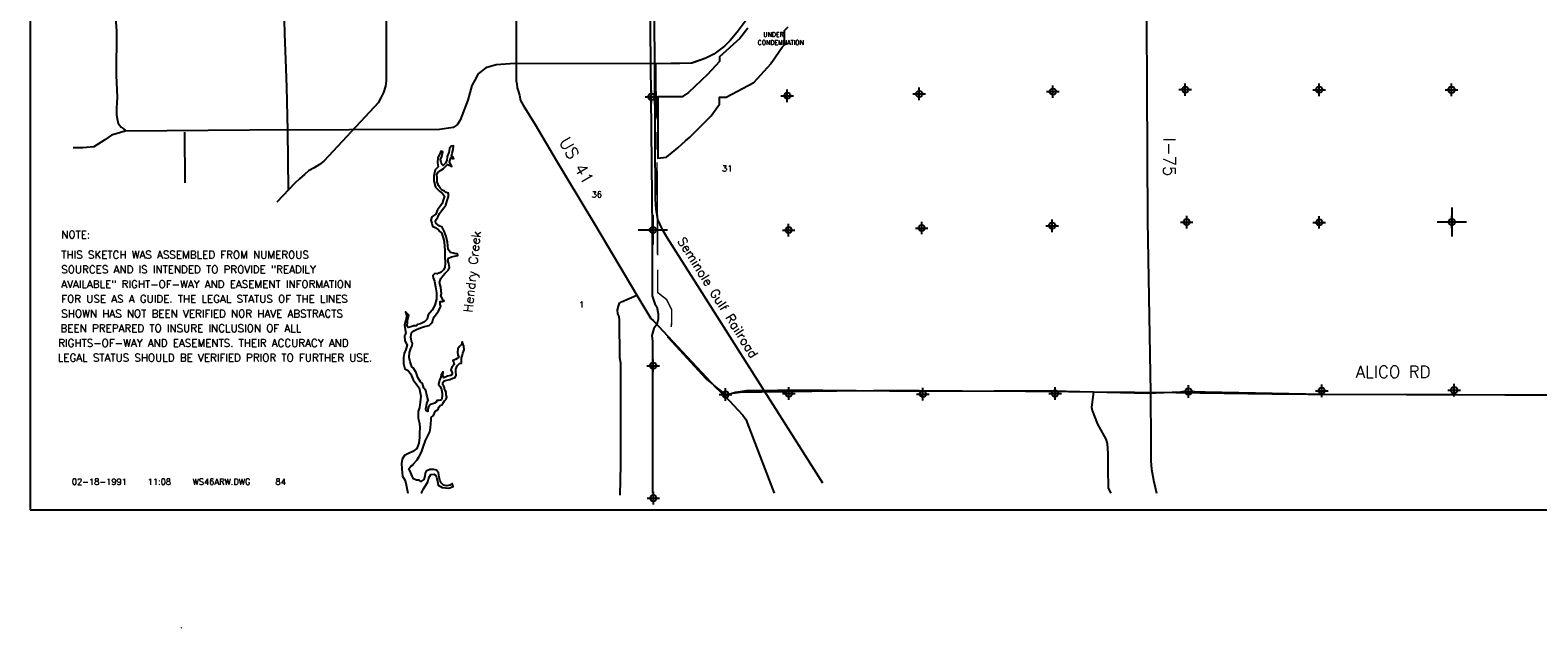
# Model space of a CAD drawing. Extents: x 195802 to 291802, y 776133 to 843814.
# Tile 1 of 4: x 195802 to 255541, y 776133 to 799811. Entities that reach past the tile are written whole.
import ezdxf
from ezdxf.enums import TextEntityAlignment as Align

# ---------------------------------------------------------------- set-up
doc = ezdxf.new("R2010")
doc.units = 0
doc.header["$LTSCALE"] = 800
doc.header["$PDMODE"] = 34
doc.header["$PDSIZE"] = 250
doc.linetypes.add('PHANTOM', pattern=[0])
doc.linetypes.add('STREAM', pattern=[0])
doc.layers.get('0').update_dxf_attribs({"linetype": 'CONTINUOUS'})
for name, color, linetype in [('6MIROW', 6, 'PHANTOM'), ('BORDER', 1, 'CONTINUOUS'), ('MAJROADS', 9, 'CONTINUOUS'), ('RR', 13, 'CONTINUOUS'), ('SEC', 2, 'CONTINUOUS'), ('TEXT', 7, 'CONTINUOUS'), ('TRUNKS', 5, 'STREAM'), ('TSHIPS', 7, 'CONTINUOUS'), ('WATER', 4, 'CONTINUOUS'), ('WSHEDS', 3, 'CONTINUOUS')]:
    doc.layers.add(name, color=color, linetype=linetype)
doc.styles.get("Standard").update_dxf_attribs({"font": 'ROMANT'})

# ---------------------------------------------------------------- blocks, each defined once
blk = doc.blocks.new('TWNSHP')
at = {"layer": 'TSHIPS', "color": 0}
for p, q in [((-580, 0), (580, 0)), ((0, 580), (0, -580))]:
    blk.add_line(p, q, dxfattribs=at)
blk = doc.blocks.new('LOGON')
at = {"color": 0}
blk.add_attdef('DATE', text='', height=1, dxfattribs=at).set_placement((-1.87, 1.76), align=Align.RIGHT)
for tag, p in [('TIME', (1.56, 1.76)), ('DRAWING', (8.97, 1.76)), ('OPERATOR', (22.66, 1.76))]:
    blk.add_attdef(tag, p, '', height=1, dxfattribs=at)
blk = doc.blocks.new('RWNOTE')
at = {"layer": 'TEXT', "color": 0}
for s, p in [('NOTE:', (0, 0)), ('THIS SKETCH WAS ASSEMBLED FROM NUMEROUS', (0, -796)), ('SOURCES AND IS INTENDED TO PROVIDE "READILY', (0, -1379)), ('AVAILABLE" RIGHT-OF-WAY AND EASEMENT INFORMATION ', (0, -1962)), ('FOR USE AS A GUIDE. THE LEGAL STATUS OF THE LINES', (0, -2545)), ('SHOWN HAS NOT BEEN VERIFIED NOR HAVE ABSTRACTS ', (0, -3128)), ('BEEN PREPARED TO INSURE INCLUSION OF ALL', (-33, -3710)), (' RIGHTS-OF-WAY AND EASEMENTS. THEIR ACCURACY AND ', (-328, -4293)), (' LEGAL STATUS SHOULD BE VERIFIED PRIOR TO FURTHER USE.', (-344, -4876))]:
    blk.add_text(s, height=300, dxfattribs=at).set_placement(p)

msp = doc.modelspace()

# ---------------------------------------------------------------- linework, layer by layer
at = {"layer": '6MIROW', "color": 0}
msp.add_lwpolyline([(224239, 799887), (223917, 799484), (223113, 798755), (223112, 798566), (222639, 798051), (221892, 797346), (221635, 797169), (221350, 797168), (220666, 797164), (220670, 795821), (220673, 795148), (220674, 794743), (221022, 794773), (221463, 795155), (221774, 795423), (221927, 795557), (222787, 796417), (223120, 796884), (223120, 797161), (223377, 797161), (224474, 797739), (225157, 798496), (225188, 798545), (225595, 799133), (225685, 799233), (225685, 799798), (225831, 799936)], dxfattribs=at)
at = {"layer": 'BORDER', "color": 0}
msp.add_lwpolyline([(195802, 780814), (291802, 780814), (291802, 843814), (195802, 843814)], close=True, dxfattribs=at)
at = {"layer": 'MAJROADS', "color": 0}
for points in [[(240021, 807737), (240008, 805417), (240073, 792256), (240195, 785452), (240202, 783450), (240208, 783043), (240209, 782743), (240239, 782413), (240311, 781982), (240435, 781474)], [(209907, 802355), (209907, 799718), (209907, 797808), (209883, 797588), (209803, 797346), (209698, 797130), (209588, 796932), (209433, 796760), (207433, 794627), (207265, 794490), (207055, 794357), (206834, 794236), (206668, 794086), (206469, 793924), (206289, 793752), (205574, 792999)], [(199210, 802284), (199185, 801090), (199172, 800453), (199217, 799783), (199212, 798023), (199255, 797143), (199227, 796724), (199217, 796456), (199257, 796238), (199290, 796121), (199348, 796045), (199414, 795969), (199489, 795910), (199597, 795825)], [(215053, 800565), (215064, 798655), (215057, 797784), (215082, 797683), (215097, 797524), (215146, 797372), (215187, 797238), (215236, 797028), (215343, 796835), (215807, 796077), (216643, 794663), (217040, 793998), (218199, 792071), (219837, 789310), (220400, 788385), (220500, 788300), (222969, 785651), (223310, 785338), (224042, 784562), (224175, 784377), (224215, 784251), (225283, 781474)], [(224287, 800359), (223815, 799730), (223538, 799399), (223312, 799170), (222897, 798862), (222576, 798696), (222012, 798498), (220401, 798482), (215005, 798491), (214271, 798441), (213864, 798315), (213560, 798078), (213419, 797830), (213301, 797623), (213139, 797031), (212838, 796243), (212718, 796066), (212569, 795950), (212018, 795873), (208461, 795866), (204509, 795850), (199573, 795812), (199031, 795650), (198766, 795467), (198323, 795190), (197887, 795146), (197500, 795143)], [(206042, 793492), (206010, 795837), (205972, 797555), (205938, 798644), (205896, 799667), (205883, 800220)], [(201912, 795766), (201926, 793758)], [(219175, 781389), (219209, 782587), (219206, 786618), (219166, 786836), (219160, 788319), (219145, 788470), (219087, 788579), (219080, 788730), (219114, 788881), (219157, 788989), (219233, 789048), (219837, 789310)], [(223310, 785338), (223747, 785469), (224200, 785533), (224938, 785536), (225885, 785562), (231172, 785514), (234004, 785518), (236308, 785525), (240094, 785431), (241704, 785493), (247007, 785386), (252211, 785381), (257556, 785366), (262811, 785502), (264412, 785507), (264537, 785472), (264579, 785413), (264584, 785402)], [(237940, 785485), (237854, 784872), (237883, 784744), (238095, 784208), (238357, 783731), (238419, 783603), (238471, 783435), (238500, 783037), (238509, 782426), (238517, 781671), (238625, 781474)]]:
    msp.add_lwpolyline(points, dxfattribs=at)
at = {"layer": 'RR', "color": 0}
msp.add_lwpolyline([(221740, 843398), (219270, 840169), (219012, 839841), (218847, 839486), (218833, 839127), (218884, 838323), (218898, 837032), (219007, 836670), (219188, 836328), (219497, 835987), (219717, 835709), (219990, 835348), (220202, 835142), (220311, 834732), (220362, 832480), (220465, 813086), (220564, 793119), (220592, 792723), (220664, 792315), (220836, 791935), (221047, 791579), (227196, 781881)], dxfattribs=at)
at = {"layer": 'SEC', "color": 0}
for p in [(231030, 797285), (236326, 797374), (241571, 797454), (246875, 797451), (252120, 797447), (220422, 797167), (225801, 797213), (220477, 791896), (225856, 791892), (231127, 791973), (236297, 792062), (241627, 792209), (246880, 792197), (252133, 792211), (220490, 786517), (223358, 785379), (225863, 785416), (231175, 785395), (236412, 785417), (241699, 785497), (246978, 785528), (252223, 785549), (220495, 781272)]:
    msp.add_point(p, dxfattribs=at)
at = {"layer": 'TRUNKS', "color": 0, "linetype": 'STREAM'}
msp.add_lwpolyline([(220099, 832770), (220078, 828898), (220234, 823644), (220219, 813146), (220240, 807792), (220337, 802496), (220392, 797167), (220447, 791896), (220454, 789283), (220557, 788969), (220636, 788850), (220688, 788575), (220688, 788364), (220636, 788154), (220516, 787994), (220436, 787717), (220458, 787495), (220460, 786517), (220465, 781474)], dxfattribs=at)
at = {"layer": 'WATER', "color": 0}
msp.add_lwpolyline([(211298, 781474), (211318, 781502), (211386, 781644), (211479, 781785), (211555, 781911), (211598, 782078), (211682, 782211), (211791, 782219), (211858, 782185), (211908, 782101), (211940, 781933), (211973, 781791), (212131, 781697), (212390, 781662), (212567, 781728), (212517, 781854), (212425, 781788), (212316, 781763), (212174, 781789), (212090, 781882), (212033, 781983), (212008, 782117), (211976, 782276), (211901, 782377), (211792, 782403), (211633, 782404), (211499, 782346), (211448, 782263), (211439, 782137), (211396, 782012), (211287, 781937), (211220, 781980), (211112, 781989), (210986, 782031), (210945, 782141), (210863, 782334), (210805, 782435), (210881, 782535), (210948, 782576), (210990, 782634), (211142, 782792), (211210, 782926), (211303, 783093), (211371, 783285), (211473, 783552), (211635, 783903), (211661, 784053), (211679, 784221), (211688, 784380), (211697, 784472), (211790, 784546), (211849, 784705), (211900, 784738), (211967, 784788), (211993, 784872), (212052, 784947), (212111, 784963), (212153, 785021), (212221, 785130), (212288, 785196), (212314, 785271), (212289, 785364), (212290, 785472), (212248, 785531), (212215, 785573), (212224, 785640), (212199, 785708), (212150, 785766), (212150, 785859), (212201, 785917), (212310, 785950), (212436, 785974), (212553, 786023), (212637, 786056), (212679, 786140), (212664, 786291), (212673, 786383), (212724, 786516), (212808, 786608), (212892, 786624), (212893, 786716), (212893, 786825), (212919, 786900), (212945, 787017), (212996, 787151), (212988, 787293), (212923, 787461), (212897, 787361), (212813, 787278), (212753, 787186), (212736, 787044), (212752, 786943), (212785, 786851), (212717, 786801), (212658, 786768), (212549, 786718), (212591, 786626), (212599, 786567), (212514, 786459), (212472, 786350), (212529, 786241), (212529, 786166), (212453, 786124), (212344, 786100), (212193, 786042), (212160, 786135), (212170, 786277), (212085, 786152), (212068, 786060), (212017, 785943), (211982, 785768), (212049, 785692), (212098, 785574), (212122, 785432), (212130, 785298), (212104, 785172), (212062, 785147), (211995, 785140), (211919, 785140), (211885, 785073), (211827, 785040), (211751, 785007), (211667, 784983), (211583, 784891), (211565, 784799), (211556, 784699), (211498, 784733), (211482, 784825), (211508, 784933), (211525, 785017), (211568, 785151), (211519, 785352), (211478, 785536), (211395, 785629), (211354, 785814), (211263, 785881), (211163, 786049), (211098, 786251), (210982, 786436), (210923, 786469), (210858, 786671), (210825, 786847), (210835, 787039), (210886, 787198), (210937, 787307), (210946, 787407), (210913, 787491), (210881, 787659), (210907, 787818), (211008, 787901), (211109, 787950), (211268, 788016), (211428, 788065), (211612, 788114), (211688, 788189), (211739, 788256), (211765, 788373), (211824, 788473), (211892, 788565), (211985, 788681), (212044, 788823), (212078, 788882), (212053, 788949), (212046, 789058), (212129, 789057), (212205, 789082), (212163, 789099), (212130, 789199), (212072, 789284), (212106, 789367), (212090, 789484), (212075, 789635), (212025, 789811), (212068, 789970), (212153, 790078), (212246, 790187), (212372, 790311), (212415, 790412), (212390, 790571), (212349, 790688), (212383, 790772), (212493, 790830), (212610, 790862), (212744, 790878), (212736, 790954), (212669, 790954), (212577, 790980), (212452, 790997), (212369, 791124), (212353, 791274), (212337, 791417), (212289, 791635), (212247, 791744), (212206, 791845), (212132, 792004), (212007, 792064), (211873, 792165), (211857, 792241), (211900, 792324), (211950, 792407), (212027, 792549), (212103, 792649), (212196, 792766), (212272, 792874), (212323, 793058), (212374, 793217), (212375, 793359), (212292, 793376), (212225, 793427), (212133, 793470), (212058, 793537), (211984, 793655), (211935, 793806), (211927, 793956), (211920, 794074), (211962, 794174), (212055, 794249), (212172, 794323), (212257, 794415), (212341, 794490), (212441, 794455), (212516, 794413), (212458, 794506), (212417, 794598), (212426, 794640), (212468, 794757), (212535, 794731), (212585, 794731), (212560, 794773), (212494, 794824), (212528, 794941), (212563, 795083), (212580, 795233), (212480, 795217), (212420, 795125), (212394, 794958), (212326, 794800), (212308, 794641), (212241, 794524), (212173, 794449), (212123, 794483), (212082, 794567), (212058, 794684), (212109, 794801), (212152, 794993), (212068, 795019), (212042, 794944), (211958, 794760), (211948, 794551), (211963, 794392), (211846, 794284), (211794, 794041), (211801, 793840), (211858, 793589), (212024, 793428), (212141, 793335), (212215, 793235), (212173, 793076), (212130, 792942), (212020, 792800), (211944, 792692), (211876, 792525), (211724, 792409), (211682, 792284), (211714, 792166), (211739, 792040), (211856, 791998), (211981, 791905), (212039, 791837), (212097, 791778), (212163, 791585), (212212, 791443), (212219, 791242), (212235, 791091), (212233, 790848), (212240, 790589), (212239, 790413), (212180, 790321), (212087, 790221), (211936, 790155), (211835, 790173), (211751, 790089), (211767, 789997), (211825, 789863), (211857, 789637), (211897, 789402), (211904, 789151), (211835, 788917), (211725, 788716), (211573, 788533), (211539, 788366), (211421, 788258), (211269, 788175), (211152, 788151), (211110, 788101), (211001, 788093), (210892, 788060), (210783, 788036), (210733, 788103), (210759, 788204), (210751, 788321), (210803, 788522), (210670, 788648), (210719, 788522), (210701, 788363), (210659, 788246), (210633, 788121), (210657, 787953), (210689, 787811), (210638, 787702), (210654, 787501), (210745, 787333), (210693, 787166), (210625, 787007), (210591, 786840), (210589, 786606), (210647, 786388), (210780, 786328), (210888, 786185), (210979, 785958), (211078, 785807), (211211, 785647), (211284, 785312), (211257, 785077), (211223, 784860), (211180, 784701), (211170, 784442), (211235, 784224), (211242, 784056), (211233, 783872), (211223, 783671), (211205, 783453), (211120, 783236), (210968, 783120), (210792, 783038), (210632, 782955), (210539, 782821), (210513, 782646), (210528, 782428), (210560, 782143), (210659, 781967), (210700, 781799), (210763, 781474)], dxfattribs=at)
at = {"layer": 'WSHEDS', "color": 0, "const_width": 60}
for points in [[(220640, 796274), (220605, 797169), (220592, 798484), (222012, 798498), (222576, 798696), (222897, 798862), (223312, 799170), (223538, 799399), (223815, 799730), (224287, 800359)], [(220640, 795074), (220640, 795774)], [(220663, 790896), (220660, 791898), (220640, 794574)], [(221201, 788054), (221218, 788192), (221218, 788746), (221020, 789141), (220666, 789418), (220664, 790318)], [(257580, 785343), (245789, 785383), (240091, 785462), (229883, 785541), (223948, 785462), (223355, 785383), (222603, 785976), (221051, 787666)]]:
    msp.add_lwpolyline(points, dxfattribs=at)

# ---------------------------------------------------------------- block references
at = {"layer": 'TEXT', "color": 0}
msp.add_blockref('RWNOTE', (197036, 791561), dxfattribs=at)
at = {"layer": 'TEXT', "color": 0, "xscale": 240, "yscale": 240, "zscale": 240}
msp.add_blockref('LOGON', (200084, 781380), dxfattribs=at).add_auto_attribs({'DATE': '02-18-1991', 'TIME': '11:08', 'OPERATOR': '84', 'DRAWING': 'WS46ARW.DWG'})
at = {"layer": 'TSHIPS', "color": 0}
for p in [(252133, 792211), (220477, 791896)]:
    msp.add_blockref('TWNSHP', p, dxfattribs=at)

# ---------------------------------------------------------------- texts
at = {"layer": '6MIROW', "color": 0}
for s, p in [('CONDEMNATION', (224628, 799228)), ('UNDER', (224851, 799551))]:
    msp.add_text(s, height=180, dxfattribs=at).set_placement(p)
at = {"layer": 'MAJROADS', "color": 0}
for s, rotation, p in [('US 41', 300, (216743, 795386)), ('I-75', 270, (240703, 795542))]:
    msp.add_text(s, height=480, rotation=rotation, dxfattribs=at).set_placement(p)
msp.add_text('ALICO RD', height=480, dxfattribs=at).set_placement((248323, 786035))
at = {"layer": 'TEXT', "color": 0}
for s, p in [('31', (223214, 794214)), ('36', (218049, 793181)), ('1', (217543, 788822))]:
    msp.add_text(s, height=240, dxfattribs=at).set_placement(p)
msp.add_text('Seminole Gulf Railroad', height=360, rotation=302, dxfattribs=at).set_placement((221436, 791460))
at = {"layer": 'TRUNKS', "color": 0}
msp.add_text('.', height=100, dxfattribs=at).set_placement((201767, 776135))
at = {"layer": 'WATER', "color": 0}
msp.add_text('Hendry Creek', height=360, rotation=83.98347, dxfattribs=at).set_placement((213323, 788619))

doc.saveas('drawing.dxf')
